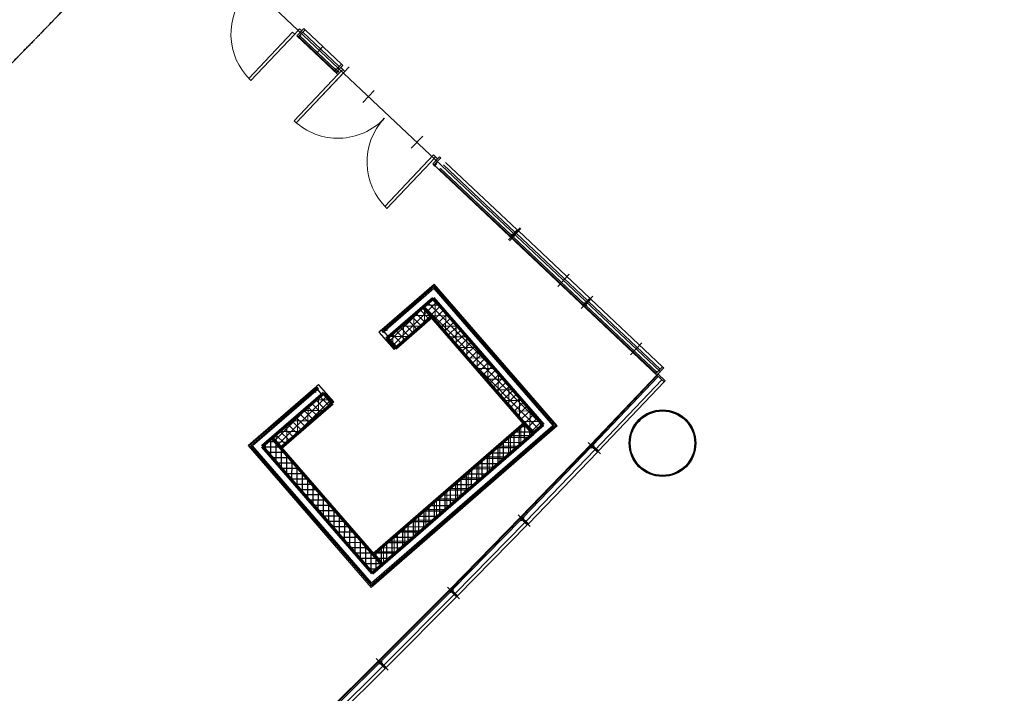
# Model space of a CAD drawing. Header units: millimetres. Extents: x 98667 to 994031, y -2704 to 533009.
# Tile 180 of 256: x 588227 to 603015, y 359366 to 369484. Entities that reach past the tile are written whole.
import ezdxf

# ---------------------------------------------------------------- set-up
doc = ezdxf.new("R2010")
doc.units = ezdxf.units.MM
for name, pattern in [('AP03000E0$0$HIDDEN', [9.525, 6.35, -3.175]), ('AP03000E0$0$HIDDENX2', [19.05, 12.7, -6.35]), ('sp00000g0$0$CENTER', [50.8, 31.75, -6.35, 6.35, -6.35])]:
    doc.linetypes.add(name, pattern=pattern)
doc.layers.get('Defpoints').update_dxf_attribs({"color": 251})
for name, color, linetype in [('A-COL ENCLOUSER INNER', 1, 'Continuous'), ('A-COL ENCLOUSER OUTER', 6, 'Continuous'), ('A-WALL-PATT-50', 5, 'Continuous'), ('sp00000g0$0$S-GRID', 1, 'sp00000g0$0$CENTER')]:
    doc.layers.add(name, color=color, linetype=linetype)
for name, color, linetype, lineweight in [('A-FLOR-LEVL', 1, 'Continuous', 15), ('A-GLAZ-PRHT', 1, 'Continuous', 15), ('A-GLAZ-SILL', 1, 'Continuous', 15), ('A-WALL-FNSH', 1, 'Continuous', 15), ('A-WALL-FULL', 6, 'Continuous', 70), ('A-WALL-PATT', 5, 'Continuous', 15), ('AP03000E0$0$A-FLOR-EDGE', 1, 'AP03000E0$0$HIDDENX2', 15), ('AP03000E0$0$A-WALL-FNSH', 1, 'Continuous', 15)]:
    doc.layers.add(name, color=color, linetype=linetype, lineweight=lineweight)
doc.layers.add('AP03000E0$0$A-Slab Edge Guide', color=55, linetype='Continuous', lineweight=15, plot=False)

msp = doc.modelspace()

# ---------------------------------------------------------------- linework, layer by layer
at = {"layer": 'A-COL ENCLOUSER INNER', "color": 251}
for radius in [494, 485]:
    msp.add_circle((597881, 363123), radius, dxfattribs=at)
at = {"layer": 'A-COL ENCLOUSER OUTER', "color": 251}
msp.add_circle((597881, 363123), 500, dxfattribs=at)
at = {"layer": 'A-FLOR-LEVL', "color": 251}
for p, q in [((592390, 369241, 0), (593007, 368660, 0)), ((594431, 367317, 0), (597796, 364146)), ((596803, 363101), (595750, 362010)), ((595750, 362010), (594688, 360927)), ((594688, 360927), (593618, 359853)), ((593618, 359853), (592539, 358788))]:
    msp.add_line(p, q, dxfattribs=at)
at = {"layer": 'A-GLAZ-PRHT', "color": 251}
for p, q in [((591669, 368600, 0), (592326, 369297, 0)), ((591669, 368600, 0), (592326, 369297, 0)), ((592357, 369268, 0), (591700, 368571, 0)), ((592357, 369268, 0), (591700, 368571, 0)), ((592326, 369297, 0), (592357, 369268, 0)), ((592431, 369345, 0), (592358, 369268, 0)), ((592431, 369345, 0), (592358, 369268, 0)), ((592389, 369239, 0), (592462, 369316, 0)), ((592389, 369239, 0), (592462, 369316, 0)), ((592391, 369241, 0), (592494, 369350, 0)), ((592391, 369241, 0), (592494, 369350, 0)), ((592512, 369333, 0), (592409, 369224, 0)), ((592512, 369333, 0), (592409, 369224, 0)), ((592462, 369316, 0), (592431, 369345, 0)), ((592462, 369316, 0), (592431, 369345, 0)), ((593026, 368779), (592478, 369296)), ((592494, 369350, 0), (592512, 369333, 0)), ((592494, 369350, 0), (592512, 369333, 0)), ((592512, 369333, 0), (593060, 368816, 0)), ((592409, 369224, 0), (592391, 369241, 0)), ((592409, 369224, 0), (592391, 369241, 0)), ((592419, 369228), (592433, 369242)), ((592960, 368718), (592419, 369228)), ((592433, 369242), (592974, 368732)), ((592958, 368706, 0), (593060, 368816, 0)), ((593060, 368816, 0), (593079, 368798, 0)), ((592381, 367935, 0), (593110, 368708, 0)), ((592976, 368689, 0), (592958, 368706, 0)), ((592974, 368732), (592960, 368718)), ((593079, 368798, 0), (592976, 368689, 0)), ((592976, 368689, 0), (593049, 368766, 0)), ((592976, 368689, 0), (593049, 368766, 0)), ((593080, 368737, 0), (593007, 368660, 0)), ((593080, 368737, 0), (593007, 368660, 0)), ((593049, 368766, 0), (593080, 368737, 0)), ((593049, 368766, 0), (593080, 368737, 0)), ((593110, 368708, 0), (593080, 368737, 0)), ((593110, 368708, 0), (593080, 368737, 0)), ((593007, 368660, 0), (592350, 367964, 0)), ((593007, 368660, 0), (592350, 367964, 0)), ((592381, 367935, 0), (593038, 368631, 0)), ((593712, 366679, 0), (594442, 367453, 0)), ((593712, 366679, 0), (594369, 367375, 0)), ((594400, 367346, 0), (593743, 366650, 0)), ((594400, 367346, 0), (593743, 366650, 0)), ((594473, 367424, 0), (594400, 367346, 0)), ((594473, 367424, 0), (594400, 367346, 0)), ((594431, 367317, 0), (594534, 367426, 0)), ((594431, 367317, 0), (594534, 367426, 0)), ((594431, 367317, 0), (594504, 367395, 0)), ((594431, 367317, 0), (594504, 367395, 0)), ((594442, 367453, 0), (594473, 367424, 0)), ((594442, 367453, 0), (594473, 367424, 0)), ((594552, 367409, 0), (594449, 367300, 0)), ((594552, 367409, 0), (594449, 367300, 0)), ((594504, 367395, 0), (594473, 367424, 0)), ((594504, 367395, 0), (594473, 367424, 0)), ((594534, 367426, 0), (594552, 367409, 0)), ((594534, 367426, 0), (594552, 367409, 0)), ((594624, 367341), (595698, 366330)), ((594449, 367300, 0), (594431, 367317, 0)), ((594449, 367300, 0), (594431, 367317, 0)), ((595595, 366221), (595698, 366330)), ((595595, 366221), (595698, 366330)), ((595716, 366313), (595613, 366203)), ((595716, 366313), (595613, 366203)), ((595698, 366330), (595716, 366313)), ((595698, 366330), (595716, 366313)), ((595716, 366313), (596789, 365301)), ((595602, 366228), (595595, 366221)), ((595613, 366203), (595595, 366221)), ((595613, 366203), (595595, 366221)), ((595620, 366211), (595613, 366203)), ((595620, 366211), (595613, 366203)), ((597881, 364272), (596807, 365284)), ((597881, 364272), (596807, 365284)), ((596693, 365199), (596686, 365192)), ((596693, 365199), (596686, 365192)), ((596693, 365199), (596686, 365192)), ((596693, 365199), (596686, 365192)), ((596693, 365199), (596686, 365192)), ((596711, 365182), (596704, 365175)), ((596711, 365182), (596704, 365175)), ((596711, 365182), (596704, 365175)), ((596711, 365182), (596704, 365175)), ((597881, 364272), (597778, 364163)), ((597881, 364272), (597778, 364163)), ((597796, 364146), (597899, 364255)), ((597796, 364146), (597899, 364255)), ((597899, 364255), (597881, 364272)), ((597899, 364255), (597881, 364272)), ((596803, 363101), (597796, 364146)), ((597803, 364139), (596823, 363107)), ((596837, 363093), (597818, 364125)), ((597778, 364163), (597796, 364146)), ((597778, 364163), (597796, 364146)), ((597796, 364146), (597813, 364164)), ((597905, 364043), (597796, 364146)), ((597813, 364164), (597922, 364061)), ((597869, 364077), (596863, 363019)), ((596920, 363006), (597905, 364043)), ((597922, 364061), (597905, 364043)), ((595830, 361949), (596867, 363023)), ((595866, 361914), (596903, 362988)), ((594768, 360866), (595813, 361931)), ((594804, 360831), (595849, 361896)), ((593698, 359791), (594751, 360848)), ((593733, 359756), (594786, 360813)), ((592618, 358725), (593680, 359774)), ((592653, 358689), (593715, 359738))]:
    msp.add_line(p, q, dxfattribs=at)
for points in [[(595611, 366246), (595597, 366232), (594532, 367236), (594546, 367251), (595611, 366246)], [(595663, 366293), (594590, 367305)], [(595698, 366330), (595716, 366313), (595613, 366203), (595595, 366221), (595595, 366221), (595698, 366330)], [(595595, 366221), (595580, 366234), (595587, 366242), (595602, 366228)], [(595622, 366250), (595608, 366263), (595601, 366256), (595615, 366242)], [(595613, 366203), (595627, 366190), (595634, 366197), (595620, 366211)], [(596702, 365218), (596689, 365203), (595623, 366207), (595637, 366222), (596702, 365218)], [(595640, 366232), (595655, 366219), (595648, 366211), (595633, 366225)], [(596755, 365264), (595682, 366276)], [(596807, 365284), (596789, 365301), (596686, 365192), (596704, 365175), (596704, 365175), (596807, 365284)], [(596807, 365284), (596789, 365301), (596686, 365192), (596704, 365175), (596704, 365175), (596807, 365284)], [(596789, 365301), (596807, 365284), (596704, 365175), (596686, 365192), (596686, 365192), (596789, 365301)], [(596686, 365192), (596672, 365205), (596679, 365213), (596693, 365199)], [(596686, 365192), (596672, 365205), (596679, 365213), (596693, 365199)], [(596686, 365192), (596672, 365205), (596679, 365213), (596693, 365199)], [(596714, 365221), (596699, 365235), (596692, 365227), (596707, 365214)], [(596714, 365221), (596699, 365235), (596692, 365227), (596707, 365214)], [(596714, 365221), (596699, 365235), (596692, 365227), (596707, 365214)], [(596704, 365175), (596719, 365161), (596726, 365168), (596711, 365182)], [(596704, 365175), (596719, 365161), (596726, 365168), (596711, 365182)], [(596704, 365175), (596719, 365161), (596726, 365168), (596711, 365182)], [(596729, 365192), (596716, 365178), (597781, 364174), (597795, 364188), (596729, 365192)], [(596729, 365192), (596716, 365178), (597781, 364174), (597795, 364188), (596729, 365192)], [(596732, 365204), (596746, 365190), (596740, 365183), (596725, 365196)], [(596732, 365204), (596746, 365190), (596740, 365183), (596725, 365196)], [(596732, 365204), (596746, 365190), (596740, 365183), (596725, 365196)], [(596773, 365247), (597846, 364236)], [(596773, 365247), (597846, 364236)], [(596812, 363067), (596798, 363081), (595770, 362016), (595784, 362002), (596812, 363067)], [(596903, 362988), (596920, 363006), (596812, 363110), (596795, 363092), (596795, 363092), (596903, 362988)], [(595849, 361896), (595866, 361914), (595759, 362019), (595741, 362001), (595741, 362001), (595849, 361896)], [(595759, 361976), (595744, 361990), (594708, 360933), (594722, 360919), (595759, 361976)], [(594697, 360893), (594683, 360907), (593638, 359859), (593652, 359844), (594697, 360893)], [(594786, 360813), (594804, 360831), (594697, 360936), (594680, 360919), (594680, 360919), (594786, 360813)], [(593626, 359819), (593612, 359833), (592559, 358793), (592573, 358779), (593626, 359819)], [(593715, 359738), (593733, 359756), (593627, 359862), (593609, 359845), (593609, 359845), (593715, 359738)]]:
    msp.add_lwpolyline(points, dxfattribs=at)
for centre, major_axis, start_param, end_param in [((592357, 369268, 0), (-682, -672), -1.534812, 0.035984), ((592357, 369268, 0), (-682, -672), -1.534812, 0.035984), ((593007, 368660, 0), (-672, -682), 0.021297, 1.592094), ((593007, 368660, 0), (-672, -682), 0.021297, 1.592094), ((594400, 367346, 0), (-682, -672), -1.534812, 0.035984), ((594400, 367346, 0), (-682, -672), -1.534812, 0.035984)]:
    msp.add_ellipse(centre, major_axis=major_axis, ratio=1, start_param=start_param, end_param=end_param, dxfattribs=at)
at = {"layer": 'A-GLAZ-SILL', "color": 251}
for p, q in [((592416, 369231, 0), (592409, 369224, 0)), ((592416, 369231, 0), (592409, 369224, 0)), ((592416, 369231, 0), (592409, 369224, 0)), ((592416, 369231, 0), (592409, 369224, 0)), ((592409, 369224, 0), (592423, 369210, 0)), ((592409, 369224, 0), (592423, 369210, 0)), ((592430, 369217, 0), (592416, 369231, 0)), ((592430, 369217, 0), (592416, 369231, 0)), ((592423, 369210, 0), (592430, 369217, 0)), ((592423, 369210, 0), (592430, 369217, 0)), ((592444, 369232, 0), (592429, 369246, 0)), ((592444, 369232, 0), (592429, 369246, 0)), ((592436, 369253, 0), (592451, 369239, 0)), ((592436, 369253, 0), (592451, 369239, 0)), ((592451, 369239, 0), (592444, 369232, 0)), ((592451, 369239, 0), (592444, 369232, 0)), ((592943, 368720, 0), (592950, 368727, 0)), ((592958, 368706, 0), (592943, 368720, 0)), ((592950, 368727, 0), (592964, 368714, 0)), ((592964, 368714, 0), (592958, 368706, 0)), ((592970, 368749, 0), (592964, 368742, 0)), ((592964, 368742, 0), (592978, 368728, 0)), ((592985, 368736, 0), (592970, 368749, 0)), ((592983, 368696, 0), (592976, 368689, 0)), ((592983, 368696, 0), (592976, 368689, 0)), ((592976, 368689, 0), (592990, 368676, 0)), ((592997, 368683, 0), (592983, 368697, 0)), ((592990, 368676, 0), (592997, 368683, 0)), ((593011, 368697, 0), (592996, 368711, 0)), ((593003, 368718, 0), (593018, 368705, 0)), ((593018, 368705, 0), (593011, 368697, 0)), ((594456, 367307, 0), (594449, 367300, 0)), ((594456, 367307, 0), (594449, 367300, 0)), ((594456, 367307, 0), (594449, 367300, 0)), ((594456, 367307, 0), (594449, 367300, 0)), ((594449, 367300, 0), (594464, 367286, 0)), ((594449, 367300, 0), (594464, 367286, 0)), ((594471, 367294, 0), (594456, 367307, 0)), ((594471, 367294, 0), (594456, 367307, 0)), ((594464, 367286, 0), (594471, 367294, 0)), ((594464, 367286, 0), (594471, 367294, 0)), ((594484, 367308, 0), (594470, 367322, 0)), ((594484, 367308, 0), (594470, 367322, 0)), ((594477, 367329, 0), (594491, 367316, 0)), ((594477, 367329, 0), (594491, 367316, 0)), ((594491, 367316, 0), (594484, 367308, 0)), ((594491, 367316, 0), (594484, 367308, 0)), ((595620, 366211), (595613, 366203)), ((595620, 366211), (595613, 366203)), ((595620, 366211), (595613, 366203)), ((595620, 366211), (595613, 366203)), ((595613, 366203), (595627, 366190)), ((595613, 366203), (595627, 366190)), ((595634, 366197), (595620, 366211)), ((595634, 366197), (595620, 366211)), ((595627, 366190), (595634, 366197)), ((595627, 366190), (595634, 366197)), ((595648, 366211), (595633, 366225)), ((595648, 366211), (595633, 366225)), ((595640, 366232), (595655, 366219)), ((595640, 366232), (595655, 366219)), ((595655, 366219), (595648, 366211)), ((595655, 366219), (595648, 366211)), ((597763, 364177), (597770, 364184)), ((597763, 364177), (597770, 364184)), ((597778, 364163), (597763, 364177)), ((597778, 364163), (597763, 364177)), ((597770, 364184), (597785, 364170)), ((597770, 364184), (597785, 364170)), ((597785, 364170), (597778, 364163)), ((597785, 364170), (597778, 364163)), ((597785, 364170), (597778, 364163)), ((597785, 364170), (597778, 364163)), ((597791, 364206), (597784, 364198)), ((597791, 364206), (597784, 364198)), ((597784, 364198), (597798, 364185)), ((597784, 364198), (597798, 364185)), ((597805, 364192), (597791, 364206)), ((597805, 364192), (597791, 364206)), ((596802, 363085), (596795, 363092)), ((596819, 363103), (596812, 363110)), ((596819, 363103), (596812, 363110)), ((595766, 362012), (595759, 362019)), ((595766, 362012), (595759, 362019)), ((595749, 361994), (595741, 362001)), ((594687, 360912), (594680, 360919)), ((594704, 360929), (594697, 360936)), ((594704, 360929), (594697, 360936)), ((593616, 359838), (593609, 359845)), ((593634, 359855), (593627, 359862)), ((593634, 359855), (593627, 359862))]:
    msp.add_line(p, q, dxfattribs=at)
for points in [[(596795, 363092), (596781, 363077), (596788, 363070), (596802, 363085)], [(596823, 363064), (596810, 363050), (596802, 363057), (596816, 363071)], [(596812, 363110), (596826, 363124), (596833, 363117), (596819, 363103)], [(596841, 363082), (596855, 363097), (596847, 363104), (596834, 363089)], [(595759, 362019), (595773, 362033), (595780, 362026), (595766, 362012)], [(595788, 361991), (595802, 362005), (595794, 362012), (595780, 361998)], [(595741, 362001), (595728, 361987), (595735, 361980), (595749, 361994)], [(595770, 361973), (595756, 361959), (595749, 361966), (595763, 361980)], [(594680, 360919), (594666, 360904), (594673, 360897), (594687, 360911)], [(594708, 360890), (594694, 360876), (594687, 360883), (594701, 360897)], [(594697, 360936), (594711, 360951), (594718, 360943), (594704, 360929)], [(594726, 360908), (594740, 360922), (594733, 360929), (594719, 360915)], [(593609, 359845), (593595, 359830), (593602, 359823), (593616, 359837)], [(593638, 359816), (593623, 359802), (593616, 359809), (593631, 359823)], [(593627, 359862), (593641, 359876), (593648, 359869), (593634, 359855)], [(593655, 359834), (593669, 359848), (593662, 359855), (593648, 359841)]]:
    msp.add_lwpolyline(points, dxfattribs=at)
at = {"layer": 'A-WALL-FNSH', "color": 251}
for p, q in [((594449, 365492, 0), (593664, 364810, 0)), ((594450, 365514, 0), (593666, 364832, 0)), ((594447, 365469, 0), (593675, 364798, 0)), ((594445, 365446, 0), (593685, 364786, 0)), ((596232, 363390, 0), (594445, 365446, 0)), ((596255, 363389, 0), (594447, 365469, 0)), ((596278, 363387, 0), (594449, 365492, 0)), ((596300, 363385, 0), (594450, 365514, 0)), ((594435, 365303, 0), (593764, 364719, 0)), ((596089, 363400, 0), (594435, 365303, 0)), ((593658, 364826, 0), (593620, 364793, 0)), ((593625, 364793, 0), (593658, 364822, 0)), ((593669, 364814, 0), (593658, 364826, 0)), ((593658, 364822, 0), (593666, 364812, 0)), ((593666, 364832, 0), (593676, 364820, 0)), ((593735, 364829, 0), (593697, 364796, 0)), ((593701, 364796, 0), (593735, 364825, 0)), ((593745, 364817, 0), (593735, 364829, 0)), ((593735, 364825, 0), (593743, 364815, 0)), ((593743, 364815, 0), (593745, 364817, 0)), ((593719, 364680, 0), (593620, 364793, 0)), ((593620, 364793, 0), (593850, 364529, 0)), ((593850, 364533, 0), (593625, 364793, 0)), ((593664, 364810, 0), (593685, 364786, 0)), ((593666, 364812, 0), (593669, 364814, 0)), ((593697, 364796, 0), (593764, 364719, 0)), ((593764, 364723, 0), (593701, 364796, 0)), ((593764, 364719, 0), (593802, 364752, 0)), ((593798, 364752, 0), (593764, 364723, 0)), ((593791, 364764, 0), (593789, 364762, 0)), ((593789, 364762, 0), (593798, 364752, 0)), ((593802, 364752, 0), (593791, 364764, 0)), ((593850, 364529, 0), (593888, 364562, 0)), ((593883, 364562, 0), (593850, 364533, 0)), ((593877, 364574, 0), (593875, 364572, 0)), ((593875, 364572, 0), (593883, 364562, 0)), ((593888, 364562, 0), (593877, 364574, 0)), ((592669, 363966, 0), (591657, 363087, 0)), ((592692, 363965, 0), (591680, 363086, 0)), ((592702, 363953, 0), (591703, 363084, 0)), ((592713, 363941, 0), (591725, 363082, 0)), ((592663, 363897, 0), (592701, 363930, 0)), ((592669, 363966, 0), (592680, 363954, 0)), ((592677, 363973, 0), (592715, 364006, 0)), ((592687, 363961, 0), (592677, 363973, 0)), ((592714, 364002, 0), (592681, 363973, 0)), ((592681, 363973, 0), (592690, 363963, 0)), ((592690, 363963, 0), (592687, 363961, 0)), ((592692, 363965, 0), (592713, 363941, 0)), ((592701, 363930, 0), (592768, 363853, 0)), ((592940, 363742, 0), (592714, 364002, 0)), ((592715, 364006, 0), (592944, 363742, 0)), ((592768, 363853, 0), (591869, 363072, 0)), ((592674, 363885, 0), (592663, 363897, 0)), ((592700, 363926, 0), (592667, 363897, 0)), ((592667, 363897, 0), (592676, 363887, 0)), ((592676, 363887, 0), (592674, 363885, 0)), ((592763, 363854, 0), (592700, 363926, 0)), ((592719, 363833, 0), (592722, 363835, 0)), ((592730, 363820, 0), (592719, 363833, 0)), ((592722, 363835, 0), (592730, 363825, 0)), ((592730, 363825, 0), (592763, 363854, 0)), ((592768, 363853, 0), (592730, 363820, 0)), ((592896, 363721, 0), (592898, 363723, 0)), ((592906, 363709, 0), (592896, 363721, 0)), ((592898, 363723, 0), (592907, 363713, 0)), ((592944, 363742, 0), (592906, 363709, 0)), ((592907, 363713, 0), (592940, 363742, 0)), ((593507, 360958, 0), (596300, 363385, 0)), ((593509, 360981, 0), (596278, 363387, 0)), ((593511, 361003, 0), (596255, 363389, 0)), ((593512, 361026, 0), (596232, 363390, 0)), ((593522, 361170, 0), (596089, 363400, 0)), ((591657, 363087, 0), (593507, 360958, 0)), ((591680, 363086, 0), (593509, 360981, 0)), ((591703, 363084, 0), (593511, 361003, 0)), ((591725, 363082, 0), (593512, 361026, 0)), ((591869, 363072, 0), (593522, 361170, 0))]:
    msp.add_line(p, q, dxfattribs=at)
at = {"layer": 'A-WALL-FULL', "color": 251, "linetype": 'ByBlock'}
for p, q in [((594284, 365171, 0), (594435, 365302, 0)), ((594435, 365302, 0), (596088, 363400, 0)), ((593737, 364695, 0), (594284, 365171, 0)), ((595937, 363269, 0), (594284, 365171, 0)), ((594284, 365171, 0), (594415, 365020, 0)), ((594415, 365020, 0), (593869, 364545, 0)), ((593869, 364545, 0), (593737, 364695, 0)), ((592794, 363875, 0), (592020, 363203, 0)), ((592925, 363724, 0), (592794, 363875, 0)), ((592151, 363052, 0), (592925, 363724, 0)), ((595807, 363420, 0), (593542, 361452, 0)), ((595937, 363269, 0), (595807, 363420, 0)), ((596088, 363400, 0), (595937, 363269, 0)), ((592020, 363203, 0), (591869, 363072, 0)), ((592020, 363203, 0), (592151, 363052, 0)), ((593673, 361301, 0), (592020, 363203, 0)), ((593673, 361301, 0), (595937, 363269, 0)), ((591869, 363072, 0), (593522, 361170, 0)), ((593542, 361452, 0), (593673, 361301, 0)), ((593522, 361170, 0), (593673, 361301, 0))]:
    msp.add_line(p, q, dxfattribs=at)
at = {"layer": 'A-WALL-PATT', "color": 251, "linetype": 'Continuous'}
for p, q in [((594465, 364962), (594466, 365266)), ((594307, 365145), (594307, 365191)), ((594307, 364926), (594307, 365145)), ((594526, 365198), (594315, 365198)), ((594399, 365039), (594133, 365040)), ((594147, 364787), (594148, 365053)), ((594664, 365038), (594399, 365039)), ((594624, 364780), (594625, 365084)), ((594255, 364881), (593951, 364882)), ((593988, 364649), (593989, 364915)), ((594803, 364879), (594537, 364880)), ((594782, 364598), (594783, 364902)), ((594073, 364723), (593769, 364723)), ((593829, 364590), (593830, 364776)), ((594941, 364720), (594675, 364721)), ((594940, 364416), (594941, 364720)), ((593891, 364564), (593852, 364564)), ((595079, 364561), (594814, 364562)), ((595098, 364234), (595099, 364538)), ((595218, 364402), (594952, 364403)), ((595356, 364243), (595090, 364244)), ((595257, 364052), (595258, 364356)), ((595494, 364084), (595229, 364084)), ((595415, 363870), (595416, 364174)), ((595573, 363688), (595574, 363992)), ((592715, 363542), (592716, 363808)), ((592874, 363681), (592875, 363782)), ((595633, 363925), (595367, 363925)), ((595731, 363506), (595732, 363810)), ((592556, 363404), (592557, 363670)), ((592882, 363773), (592677, 363774)), ((595771, 363765), (595505, 363766)), ((592397, 363266), (592398, 363531)), ((592799, 363615), (592495, 363616)), ((595909, 363606), (595644, 363607)), ((595890, 363324), (595891, 363628)), ((592238, 363127), (592239, 363393)), ((592617, 363457), (592313, 363457)), ((595755, 363111), (595755, 363375)), ((595827, 363396), (595779, 363396)), ((596047, 363447), (595782, 363448)), ((596049, 363365), (596049, 363446)), ((592079, 363135), (592079, 363255)), ((592434, 363298), (592131, 363299)), ((595596, 362973), (595596, 363237)), ((595901, 363237), (595597, 363237)), ((595914, 363249), (595914, 363297)), ((595960, 363289), (595920, 363289)), ((591920, 363013), (591920, 363116)), ((592074, 363141), (591949, 363141)), ((592252, 363140), (592074, 363141)), ((592078, 362831), (592079, 363135)), ((595718, 363079), (595414, 363079)), ((595437, 362835), (595437, 363099)), ((592212, 362981), (591947, 362982)), ((592237, 362649), (592237, 362953)), ((595535, 362920), (595232, 362920)), ((595279, 362697), (595279, 362961)), ((592351, 362822), (592085, 362823)), ((592395, 362467), (592396, 362771)), ((595353, 362761), (595049, 362761)), ((595120, 362559), (595120, 362823)), ((592489, 362663), (592223, 362664)), ((595170, 362602), (594866, 362602)), ((594961, 362421), (594961, 362685)), ((592627, 362504), (592362, 362505)), ((592553, 362285), (592554, 362588)), ((594802, 362283), (594802, 362547)), ((592766, 362345), (592500, 362346)), ((592711, 362103), (592712, 362406)), ((594644, 362145), (594644, 362409)), ((594988, 362444), (594684, 362444)), ((592904, 362186), (592638, 362187)), ((592870, 361921), (592870, 362224)), ((594485, 362007), (594485, 362271)), ((594805, 362285), (594501, 362285)), ((593042, 362027), (592777, 362027)), ((593028, 361739), (593029, 362042)), ((594622, 362126), (594318, 362126)), ((594326, 361869), (594326, 362133)), ((593180, 361868), (592915, 361868)), ((593186, 361556), (593187, 361860)), ((594440, 361967), (594136, 361967)), ((594167, 361731), (594167, 361995)), ((593850, 361455), (593850, 361719)), ((594257, 361809), (593953, 361809)), ((594009, 361593), (594009, 361857)), ((593319, 361708), (593053, 361709)), ((593344, 361374), (593345, 361678)), ((593691, 361317), (593691, 361581)), ((594074, 361650), (593771, 361650)), ((593457, 361549), (593192, 361550)), ((593503, 361192), (593503, 361496)), ((593892, 361491), (593588, 361491)), ((593595, 361390), (593330, 361391)), ((593709, 361332), (593646, 361332)), ((593662, 361291), (593662, 361314)), ((593593, 361231), (593468, 361232))]:
    msp.add_line(p, q, dxfattribs=at)
at = {"layer": 'A-WALL-PATT-50', "color": 251, "linetype": 'Continuous'}
for p, q in [((594293, 365161), (594435, 365302)), ((594667, 365036), (594417, 365287)), ((593778, 364649), (594293, 365161)), ((594378, 364988), (594237, 365130)), ((596078, 363391), (594297, 365182)), ((594345, 365101), (594487, 365242)), ((595443, 364142), (594357, 365234)), ((594397, 365041), (594540, 365182)), ((594450, 364981), (594592, 365122)), ((593831, 364589), (594345, 365101)), ((594198, 364831), (594057, 364974)), ((594111, 364755), (594397, 365041)), ((594258, 364884), (594117, 365026)), ((594318, 364936), (594177, 365078)), ((594502, 364921), (594644, 365062)), ((594554, 364861), (594696, 365002)), ((594018, 364675), (593877, 364817)), ((594078, 364727), (593937, 364869)), ((594138, 364779), (593997, 364921)), ((594606, 364800), (594748, 364942)), ((594658, 364740), (594801, 364882)), ((594711, 364680), (594853, 364822)), ((593898, 364571), (593757, 364713)), ((593958, 364623), (593817, 364765)), ((594763, 364620), (594905, 364762)), ((594815, 364560), (594957, 364702)), ((594867, 364500), (595009, 364642)), ((594919, 364440), (595062, 364582)), ((594972, 364380), (595114, 364521)), ((596018, 363339), (594894, 364470)), ((595024, 364320), (595166, 364461)), ((595076, 364260), (595218, 364401)), ((595128, 364200), (595270, 364341)), ((595180, 364140), (595322, 364281)), ((595233, 364080), (595375, 364221)), ((595285, 364020), (595427, 364161)), ((595337, 363960), (595479, 364101)), ((595389, 363900), (595531, 364041)), ((595441, 363840), (595583, 363981)), ((592109, 363101), (592837, 363825)), ((592877, 363683), (592736, 363825)), ((595494, 363780), (595636, 363921)), ((595546, 363720), (595688, 363861)), ((595598, 363660), (595740, 363801)), ((592057, 363161), (592651, 363752)), ((592323, 363202), (592890, 363765)), ((592697, 363527), (592556, 363669)), ((592757, 363579), (592616, 363721)), ((592817, 363631), (592676, 363773)), ((595650, 363600), (595792, 363741)), ((595702, 363540), (595844, 363681)), ((592517, 363370), (592376, 363512)), ((592577, 363422), (592436, 363564)), ((592637, 363475), (592496, 363617)), ((595958, 363287), (595671, 363576)), ((595754, 363480), (595897, 363621)), ((595807, 363420), (595949, 363561)), ((595859, 363360), (596001, 363501)), ((592337, 363214), (592196, 363356)), ((592397, 363266), (592256, 363408)), ((592457, 363318), (592316, 363460)), ((595730, 363089), (595731, 363354)), ((595851, 363368), (595748, 363369)), ((595810, 363158), (595811, 363415)), ((595911, 363299), (596053, 363441)), ((592217, 363109), (592076, 363251)), ((592277, 363161), (592136, 363303)), ((595869, 363210), (595566, 363210)), ((595571, 362951), (595572, 363216)), ((595651, 363020), (595651, 363285)), ((595920, 363289), (595657, 363289)), ((595889, 363228), (595890, 363324)), ((592143, 363061), (591878, 363062)), ((591920, 363013), (591920, 363116)), ((592074, 363141), (591949, 363141)), ((591999, 362922), (592000, 363186)), ((592157, 363057), (592077, 363137)), ((592078, 362831), (592079, 363135)), ((592157, 362740), (592158, 363044)), ((595687, 363051), (595384, 363052)), ((595412, 362813), (595413, 363077)), ((595778, 363130), (595475, 363131)), ((595492, 362882), (595492, 363147)), ((592212, 362981), (591947, 362982)), ((592282, 362902), (592016, 362903)), ((592237, 362649), (592237, 362953)), ((595253, 362674), (595254, 362939)), ((595596, 362972), (595293, 362973)), ((595332, 362743), (595333, 363008)), ((592351, 362822), (592085, 362823)), ((592316, 362558), (592317, 362862)), ((592395, 362467), (592396, 362771)), ((595094, 362536), (595095, 362801)), ((595413, 362814), (595111, 362815)), ((595173, 362605), (595174, 362870)), ((595505, 362893), (595202, 362894)), ((592420, 362743), (592154, 362744)), ((592489, 362663), (592223, 362664)), ((592474, 362376), (592475, 362680)), ((595231, 362656), (594929, 362656)), ((594935, 362398), (594935, 362662)), ((595014, 362467), (595015, 362732)), ((595322, 362735), (595020, 362736)), ((592558, 362584), (592293, 362584)), ((592627, 362504), (592362, 362505)), ((592553, 362285), (592554, 362588)), ((592632, 362194), (592633, 362497)), ((594696, 362190), (594697, 362455)), ((595049, 362497), (594747, 362498)), ((594776, 362259), (594776, 362524)), ((595140, 362577), (594838, 362577)), ((594855, 362328), (594856, 362593)), ((592696, 362425), (592431, 362425)), ((592766, 362345), (592500, 362346)), ((592711, 362103), (592712, 362406)), ((592790, 362012), (592791, 362315)), ((594537, 362052), (594538, 362317)), ((594867, 362339), (594564, 362340)), ((594616, 362121), (594617, 362386)), ((594958, 362418), (594655, 362419)), ((592835, 362265), (592569, 362266)), ((592904, 362186), (592638, 362187)), ((592870, 361921), (592870, 362224)), ((594378, 361913), (594378, 362178)), ((594685, 362181), (594382, 362182)), ((594457, 361983), (594458, 362247)), ((594776, 362260), (594473, 362261)), ((592973, 362106), (592708, 362107)), ((593042, 362027), (592777, 362027)), ((592949, 361830), (592950, 362133)), ((593028, 361739), (593029, 362042)), ((594503, 362023), (594200, 362024)), ((594219, 361775), (594219, 362040)), ((594594, 362102), (594291, 362103)), ((594298, 361844), (594299, 362109)), ((593111, 361947), (592846, 361948)), ((593180, 361868), (592915, 361868)), ((593107, 361647), (593108, 361951)), ((593186, 361556), (593187, 361860)), ((594321, 361864), (594018, 361865)), ((594059, 361637), (594060, 361902)), ((594412, 361944), (594109, 361944)), ((594139, 361706), (594140, 361971)), ((593250, 361788), (592984, 361789)), ((593265, 361465), (593266, 361769)), ((593900, 361498), (593901, 361763)), ((594230, 361785), (593927, 361786)), ((593980, 361568), (593981, 361832)), ((593319, 361708), (593053, 361709)), ((593388, 361629), (593122, 361630)), ((593344, 361374), (593345, 361678)), ((593423, 361283), (593424, 361587)), ((593741, 361360), (593742, 361625)), ((594048, 361627), (593745, 361628)), ((593821, 361429), (593821, 361694)), ((594139, 361706), (593836, 361707)), ((593457, 361549), (593192, 361550)), ((593526, 361470), (593261, 361470)), ((593503, 361192), (593503, 361496)), ((593866, 361469), (593563, 361470)), ((593583, 361405), (593583, 361487)), ((593957, 361548), (593654, 361549)), ((593662, 361314), (593662, 361556)), ((593595, 361390), (593330, 361391)), ((593664, 361311), (593399, 361311)), ((593582, 361222), (593583, 361405)), ((593775, 361390), (593596, 361390)), ((593662, 361291), (593662, 361314)), ((593684, 361311), (593664, 361311)), ((593593, 361231), (593468, 361232))]:
    msp.add_line(p, q, dxfattribs=at)
at = {"layer": 'AP03000E0$0$A-FLOR-EDGE', "color": 251, "linetype": 'AP03000E0$0$HIDDEN'}
msp.add_arc((459073, 495000), 179716, 311, 11.47253, dxfattribs=at)
at = {"layer": 'AP03000E0$0$A-Slab Edge Guide', "color": 251, "linetype": 'AP03000E0$0$HIDDEN'}
for centre, start, end in [((459073, 495000), 311, 11.42421), ((717516, 197696), 89.99998, 131.00001)]:
    msp.add_arc(centre, 180466, start, end, dxfattribs=at)
at = {"layer": 'AP03000E0$0$A-WALL-FNSH', "color": 251, "linetype": 'AP03000E0$0$HIDDEN'}
for centre, radius, start, end in [((459073, 495000), 179861, 311, 11.46315), ((459073, 495000), 179866, 311, 11.46283), ((717516, 197696), 179866, 89.99998, 131.00001), ((717516, 197696), 179861, 89.99998, 131.00001), ((717516, 197696), 179716, 89.99998, 131.00001)]:
    msp.add_arc(centre, radius, start, end, dxfattribs=at)
at = {"layer": 'Defpoints', "color": 251}
for p, q in [((597847, 364200), (589812, 371774)), ((592780, 369079), (592678, 368970)), ((592780, 369079), (592678, 368970)), ((593005, 368594), (593176, 368775)), ((593380, 368239), (593552, 368421)), ((593380, 368239), (593552, 368421)), ((594108, 367553), (594279, 367735)), ((594108, 367553), (594279, 367735)), ((595569, 366176), (595741, 366358)), ((595581, 366164), (595753, 366346)), ((595581, 366164), (595753, 366346)), ((596309, 365478), (596481, 365660)), ((596309, 365478), (596481, 365660)), ((596661, 365147), (596833, 365329)), ((596661, 365147), (596833, 365329)), ((596661, 365147), (596833, 365329)), ((597401, 364450), (597572, 364632)), ((597401, 364450), (597572, 364632)), ((597796, 364146), (597899, 364255)), ((596767, 363135), (596948, 362962)), ((595714, 362045), (595894, 361870)), ((594653, 360963), (594831, 360787)), ((593583, 359889), (593759, 359712))]:
    msp.add_line(p, q, dxfattribs=at)
at = {"layer": 'sp00000g0$0$S-GRID', "color": 251}
for centre, start, end in [((459073, 495000), 310.99999, 11.42421), ((717516, 197696), 90, 130.99999)]:
    msp.add_arc(centre, 180466, start, end, dxfattribs=at)

doc.saveas('drawing.dxf')
